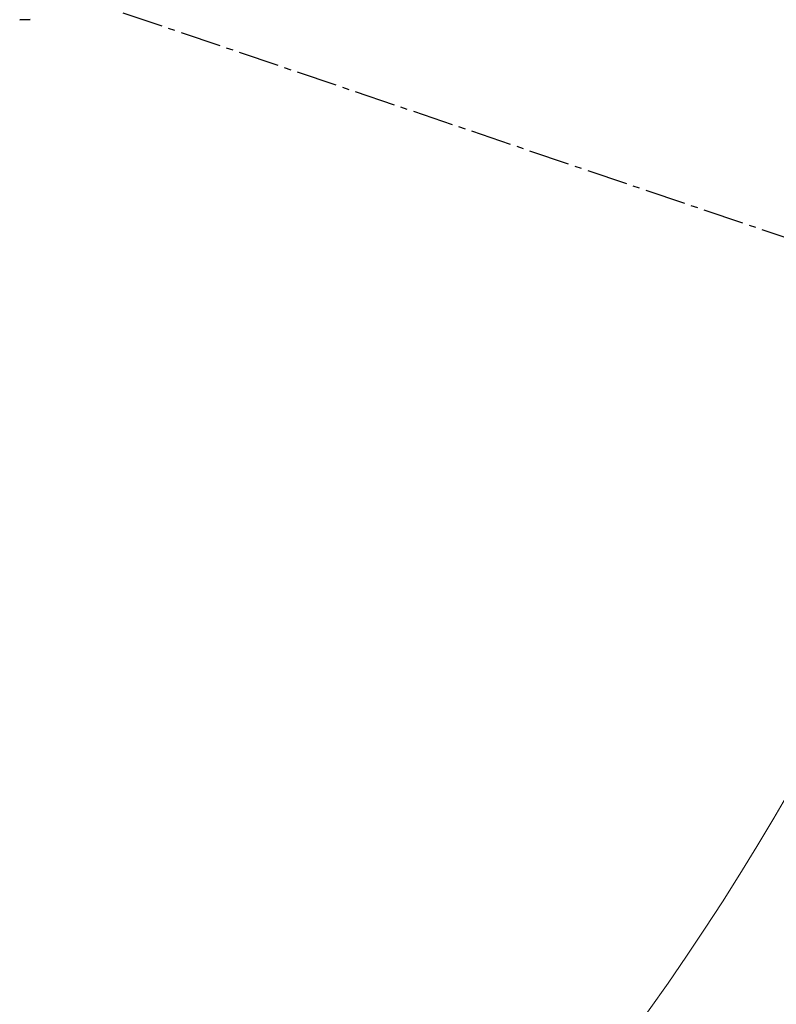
# Model space of a CAD drawing. Header units: millimetres. Extents: x -8713 to 3261, y -18743 to -8704.
# Tile 9 of 133: x -3935 to -3796, y -15244 to -15063. Entities that reach past the tile are written whole.
import ezdxf

# ---------------------------------------------------------------- set-up
doc = ezdxf.new("R2010")
doc.units = ezdxf.units.MM
doc.header["$LTSCALE"] = 10
doc.header["$PDSIZE"] = -1
doc.linetypes.add('CENTER', pattern=[50.8, 31.75, -6.35, 6.35, -6.35])
doc.linetypes.add('CENTER2', pattern=[1.125, 0.75, -0.125, 0.125, -0.125])
doc.layers.get('Defpoints').update_dxf_attribs({"true_color": 0x5e5e5e})
doc.layers.add('2细线层', color=4, linetype='Continuous', lineweight=13)
doc.layers.add('中心线层', color=1, linetype='CENTER')
doc.layers.add('细实线层', color=7, linetype='Continuous')
doc.dimstyles.new('ISO-25', dxfattribs={"dimscale": 20, "dimtxt": 4, "dimasz": 3.05, "dimexe": 3, "dimexo": 0.625, "dimtad": 1, "dimdec": 0, "dimtxsty": 'Standard', "dimcen": 2.5, "dimclrd": 1, "dimclre": 1, "dimclrt": 4, "dimadec": 1, "dimazin": 2, "dimtfac": 1, "dimtdec": 0, "dimtmove": 0, "dimatfit": 0, "dimfxl": 1, "dimarcsym": 0})

# ---------------------------------------------------------------- blocks, each defined once
blk = doc.blocks.new('A$C478771F7')
at = {"layer": '细实线层', "linetype": 'Continuous', "lineweight": 35}
blk.add_line((290, -106.13), (291.95, -106.08), dxfattribs=at)
blk = doc.blocks.new('*D247')
at = {"layer": 'Defpoints', "color": 0, "linetype": 'CENTER2', "lineweight": 20, "transparency": 16777216}
for p in [(-4225.11, -14957.2), (-3754.3, -15116.99)]:
    blk.add_point(p, dxfattribs=at)
at = {"layer": '中心线层', "color": 1, "linetype": 'CENTER2', "lineweight": -2, "transparency": 16777216}
for p, q in [((-4225.11, -14957.2), (-3754.3, -15116.99)), ((-3696.53, -15136.6), (-3406.13, -15235.16))]:
    blk.add_line(p, q, dxfattribs=at)
at = {"layer": '中心线层', "color": 1, "linetype": 'CENTER2', "lineweight": 20, "transparency": 16777216}
blk.add_solid([(-3693.26, -15126.97), (-3699.8, -15146.22), (-3754.3, -15116.99)], dxfattribs=at)
at = {"layer": '中心线层', "color": 4, "linetype": 'CENTER2', "lineweight": 20, "transparency": 16777216, "insert": (-3505.57, -15145.97), "char_height": 80, "attachment_point": 5, "rotation": 341.253}
blk.add_mtext('R497', dxfattribs=at)

msp = doc.modelspace()

# ---------------------------------------------------------------- linework, layer by layer
at = {"layer": '2细线层', "color": 4}
msp.add_circle((-4225.11, -14957.2), 497.19, dxfattribs=at)

# ---------------------------------------------------------------- block references
msp.add_blockref('A$C478771F7', (-4225.11, -14957.2))

# ---------------------------------------------------------------- dimensions: what is measured, and where the dimension line sits
at = {"layer": '中心线层', "linetype": 'CENTER2', "lineweight": 20}
dim = msp.add_radius_dim(center=(-4225.11, -14957.2), mpoint=(-3754.3, -15116.99), dimstyle='ISO-25', dxfattribs=at)
dim.commit()
dim.dimension.update_dxf_attribs({"geometry": '*D247', "text_midpoint": (-3522.45, -15195.68), "dimtype": 164})

doc.saveas('drawing.dxf')
